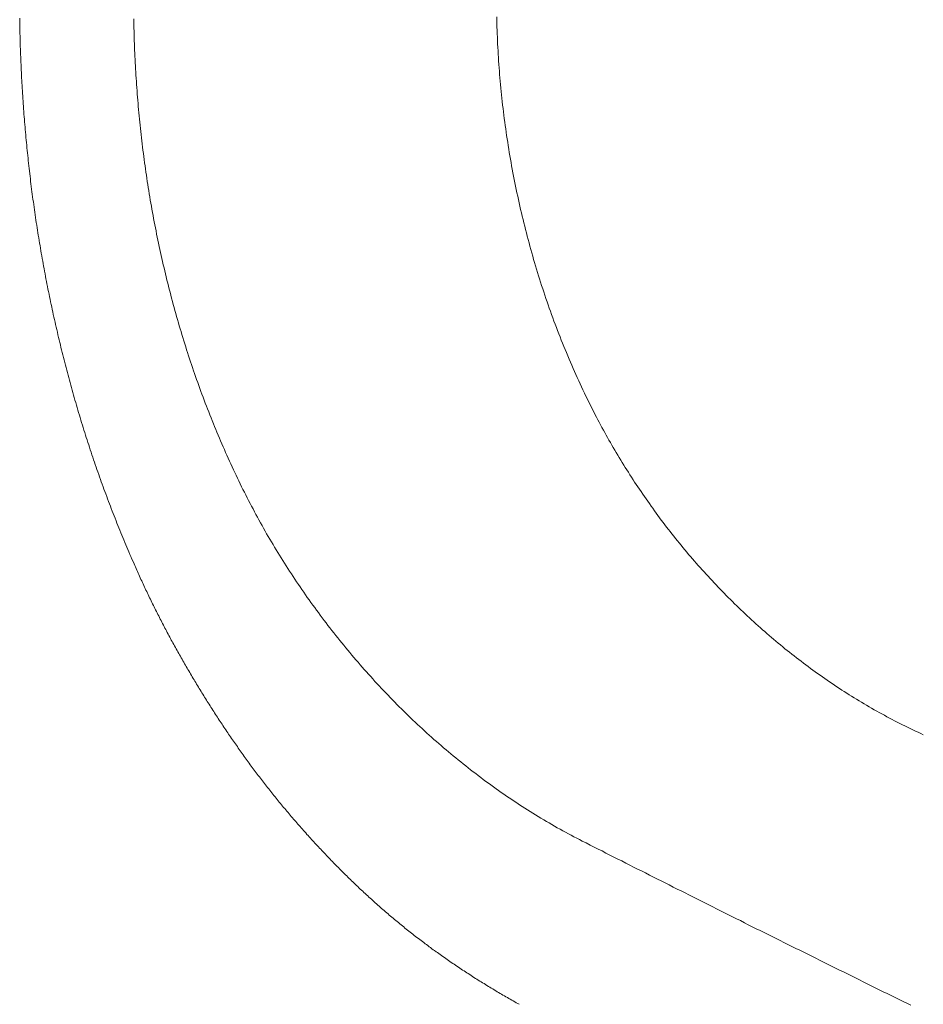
# Model space of a CAD drawing. Header units: millimetres. Extents: x -2274 to 12297, y -16157 to 26321.
# Tile 120 of 256: x -71.99 to -66.03, y -3944.63 to -3938.13. Entities that reach past the tile are written whole.
import ezdxf

# ---------------------------------------------------------------- set-up
doc = ezdxf.new("R2010")
doc.units = ezdxf.units.MM

msp = doc.modelspace()

# ---------------------------------------------------------------- linework, layer by layer
at = {"color": 253, "lineweight": 13}
for points in [[(-68.8423, -3938.112, 0), (-68.8418, -3938.134, 0), (-68.8413, -3938.157, 0), (-68.8407, -3938.179, 0), (-68.84, -3938.202, 0), (-68.8392, -3938.224, 0), (-68.8383, -3938.246, 0), (-68.8373, -3938.269, 0), (-68.8363, -3938.291, 0), (-68.8352, -3938.314, 0), (-68.834, -3938.336, 0), (-68.8327, -3938.358, 0), (-68.8313, -3938.381, 0), (-68.8298, -3938.403, 0), (-68.8283, -3938.426, 0), (-68.8267, -3938.448, 0), (-68.825, -3938.471, 0), (-68.8232, -3938.493, 0), (-68.8213, -3938.515, 0), (-68.8194, -3938.538, 0), (-68.8173, -3938.56, 0), (-68.8152, -3938.583, 0), (-68.813, -3938.605, 0), (-68.8108, -3938.628, 0), (-68.8084, -3938.65, 0), (-68.8059, -3938.672, 0), (-68.8034, -3938.695, 0), (-68.8008, -3938.717, 0), (-68.7981, -3938.74, 0), (-68.7953, -3938.762, 0), (-68.7925, -3938.784, 0), (-68.7895, -3938.807, 0), (-68.7865, -3938.829, 0), (-68.7834, -3938.852, 0), (-68.7802, -3938.874, 0), (-68.777, -3938.896, 0), (-68.7736, -3938.919, 0), (-68.7702, -3938.941, 0), (-68.7667, -3938.963, 0), (-68.7631, -3938.986, 0), (-68.7594, -3939.008, 0), (-68.7557, -3939.03, 0), (-68.7518, -3939.053, 0), (-68.7479, -3939.075, 0), (-68.7439, -3939.097, 0), (-68.7398, -3939.119, 0), (-68.7356, -3939.142, 0), (-68.7314, -3939.164, 0), (-68.7271, -3939.186, 0), (-68.7227, -3939.208, 0), (-68.7182, -3939.23, 0), (-68.7136, -3939.253, 0), (-68.7089, -3939.275, 0), (-68.7042, -3939.297, 0), (-68.6994, -3939.319, 0), (-68.6945, -3939.341, 0), (-68.6895, -3939.363, 0), (-68.6845, -3939.385, 0), (-68.6793, -3939.407, 0), (-68.6741, -3939.429, 0), (-68.6688, -3939.451, 0), (-68.6634, -3939.473, 0), (-68.6579, -3939.495, 0), (-68.6524, -3939.517, 0), (-68.6468, -3939.539, 0), (-68.6411, -3939.561, 0), (-68.6353, -3939.583, 0), (-68.6294, -3939.605, 0), (-68.6235, -3939.627, 0), (-68.6174, -3939.648, 0), (-68.6113, -3939.67, 0), (-68.6051, -3939.692, 0), (-68.5989, -3939.714, 0), (-68.5925, -3939.735, 0), (-68.5861, -3939.757, 0), (-68.5796, -3939.779, 0), (-68.573, -3939.8, 0), (-68.5663, -3939.822, 0), (-68.5596, -3939.843, 0), (-68.5527, -3939.865, 0), (-68.5458, -3939.887, 0), (-68.5388, -3939.908, 0), (-68.5318, -3939.929, 0), (-68.5246, -3939.951, 0), (-68.5174, -3939.972, 0), (-68.5101, -3939.994, 0), (-68.5027, -3940.015, 0), (-68.4952, -3940.036, 0), (-68.4876, -3940.057, 0), (-68.48, -3940.079, 0), (-68.4723, -3940.1, 0), (-68.4645, -3940.121, 0), (-68.4566, -3940.142, 0), (-68.4487, -3940.163, 0), (-68.4407, -3940.184, 0), (-68.4325, -3940.205, 0), (-68.4244, -3940.226, 0), (-68.4161, -3940.247, 0), (-68.4077, -3940.268, 0), (-68.3993, -3940.289, 0), (-68.3908, -3940.31, 0), (-68.3822, -3940.33, 0), (-68.3736, -3940.351, 0), (-68.3648, -3940.372, 0), (-68.356, -3940.393, 0), (-68.3471, -3940.413, 0), (-68.3381, -3940.434, 0), (-68.329, -3940.454, 0), (-68.3199, -3940.475, 0), (-68.3107, -3940.495, 0), (-68.3014, -3940.516, 0), (-68.292, -3940.536, 0), (-68.2826, -3940.556, 0), (-68.273, -3940.576, 0), (-68.2634, -3940.597, 0), (-68.2537, -3940.617, 0), (-68.2439, -3940.637, 0), (-68.2341, -3940.657, 0), (-68.2242, -3940.677, 0), (-68.2142, -3940.697, 0), (-68.2041, -3940.717, 0), (-68.1939, -3940.737, 0), (-68.1837, -3940.757, 0)], [(-71.2365, -3941.725, 0), (-71.2434, -3941.709, 0), (-71.2503, -3941.693, 0), (-71.2571, -3941.677, 0), (-71.2639, -3941.662, 0), (-71.2707, -3941.646, 0), (-71.2774, -3941.63, 0), (-71.2842, -3941.614, 0), (-71.2908, -3941.599, 0), (-71.2975, -3941.583, 0), (-71.3041, -3941.567, 0), (-71.3107, -3941.551, 0), (-71.3172, -3941.535, 0), (-71.3237, -3941.519, 0), (-71.3302, -3941.503, 0), (-71.3366, -3941.487, 0), (-71.3431, -3941.472, 0), (-71.3494, -3941.456, 0), (-71.3558, -3941.44, 0), (-71.3621, -3941.424, 0), (-71.3684, -3941.408, 0), (-71.3746, -3941.392, 0), (-71.3808, -3941.376, 0), (-71.387, -3941.36, 0), (-71.3932, -3941.344, 0), (-71.3993, -3941.328, 0), (-71.4053, -3941.312, 0), (-71.4114, -3941.296, 0), (-71.4174, -3941.279, 0), (-71.4234, -3941.263, 0), (-71.4293, -3941.247, 0), (-71.4353, -3941.231, 0), (-71.4411, -3941.215, 0), (-71.447, -3941.199, 0), (-71.4528, -3941.183, 0), (-71.4586, -3941.167, 0), (-71.4644, -3941.15, 0), (-71.4701, -3941.134, 0), (-71.4758, -3941.118, 0), (-71.4814, -3941.102, 0), (-71.487, -3941.086, 0), (-71.4926, -3941.069, 0), (-71.4982, -3941.053, 0), (-71.5037, -3941.037, 0), (-71.5092, -3941.021, 0), (-71.5147, -3941.004, 0), (-71.5201, -3940.988, 0), (-71.5255, -3940.972, 0), (-71.5309, -3940.955, 0), (-71.5362, -3940.939, 0), (-71.5415, -3940.923, 0), (-71.5468, -3940.906, 0), (-71.552, -3940.89, 0), (-71.5572, -3940.874, 0), (-71.5624, -3940.857, 0), (-71.5675, -3940.841, 0), (-71.5726, -3940.824, 0), (-71.5777, -3940.808, 0), (-71.5827, -3940.792, 0), (-71.5877, -3940.775, 0), (-71.5927, -3940.759, 0), (-71.5977, -3940.742, 0), (-71.6026, -3940.726, 0), (-71.6075, -3940.709, 0), (-71.6123, -3940.693, 0), (-71.6171, -3940.676, 0), (-71.6219, -3940.66, 0), (-71.6267, -3940.644, 0), (-71.6314, -3940.627, 0), (-71.6361, -3940.611, 0), (-71.6408, -3940.594, 0), (-71.6454, -3940.577, 0), (-71.65, -3940.561, 0), (-71.6545, -3940.544, 0), (-71.6591, -3940.528, 0), (-71.6636, -3940.511, 0), (-71.6681, -3940.495, 0), (-71.6725, -3940.478, 0), (-71.6769, -3940.462, 0), (-71.6813, -3940.445, 0), (-71.6856, -3940.428, 0), (-71.6899, -3940.412, 0), (-71.6942, -3940.395, 0), (-71.6985, -3940.378, 0), (-71.7027, -3940.362, 0), (-71.7069, -3940.345, 0), (-71.711, -3940.329, 0), (-71.7151, -3940.312, 0), (-71.7192, -3940.295, 0), (-71.7233, -3940.279, 0), (-71.7273, -3940.262, 0), (-71.7313, -3940.245, 0), (-71.7353, -3940.229, 0), (-71.7392, -3940.212, 0), (-71.7431, -3940.195, 0), (-71.747, -3940.178, 0), (-71.7508, -3940.162, 0), (-71.7547, -3940.145, 0), (-71.7584, -3940.128, 0), (-71.7622, -3940.112, 0), (-71.7659, -3940.095, 0), (-71.7696, -3940.078, 0), (-71.7733, -3940.061, 0), (-71.7769, -3940.044, 0), (-71.7805, -3940.028, 0), (-71.784, -3940.011, 0), (-71.7876, -3939.994, 0), (-71.7911, -3939.977, 0), (-71.7945, -3939.961, 0), (-71.798, -3939.944, 0), (-71.8014, -3939.927, 0), (-71.8048, -3939.91, 0), (-71.8081, -3939.893, 0), (-71.8114, -3939.876, 0), (-71.8147, -3939.86, 0), (-71.818, -3939.843, 0), (-71.8212, -3939.826, 0), (-71.8244, -3939.809, 0), (-71.8276, -3939.792, 0), (-71.8307, -3939.775, 0), (-71.8338, -3939.758, 0), (-71.8369, -3939.742, 0), (-71.8399, -3939.725, 0), (-71.8429, -3939.708, 0), (-71.8459, -3939.691, 0), (-71.8489, -3939.674, 0), (-71.8518, -3939.657, 0), (-71.8547, -3939.64, 0), (-71.8575, -3939.623, 0), (-71.8604, -3939.606, 0), (-71.8632, -3939.589, 0), (-71.8659, -3939.572, 0), (-71.8687, -3939.555, 0), (-71.8714, -3939.539, 0), (-71.8741, -3939.522, 0), (-71.8767, -3939.505, 0), (-71.8793, -3939.488, 0), (-71.8819, -3939.471, 0), (-71.8845, -3939.454, 0), (-71.887, -3939.437, 0), (-71.8895, -3939.42, 0), (-71.8919, -3939.403, 0), (-71.8944, -3939.386, 0), (-71.8968, -3939.369, 0), (-71.8992, -3939.352, 0), (-71.9015, -3939.335, 0), (-71.9038, -3939.318, 0), (-71.9061, -3939.301, 0), (-71.9083, -3939.284, 0), (-71.9106, -3939.267, 0), (-71.9128, -3939.25, 0), (-71.9149, -3939.233, 0), (-71.9171, -3939.216, 0), (-71.9192, -3939.199, 0), (-71.9212, -3939.182, 0), (-71.9233, -3939.165, 0), (-71.9253, -3939.148, 0), (-71.9273, -3939.13, 0), (-71.9292, -3939.113, 0), (-71.9312, -3939.096, 0), (-71.933, -3939.079, 0), (-71.9349, -3939.062, 0), (-71.9367, -3939.045, 0), (-71.9385, -3939.028, 0), (-71.9403, -3939.011, 0), (-71.9421, -3938.994, 0), (-71.9438, -3938.977, 0), (-71.9455, -3938.96, 0), (-71.9471, -3938.943, 0), (-71.9487, -3938.926, 0), (-71.9503, -3938.909, 0), (-71.9519, -3938.891, 0), (-71.9534, -3938.874, 0), (-71.9549, -3938.857, 0), (-71.9564, -3938.84, 0), (-71.9579, -3938.823, 0), (-71.9593, -3938.806, 0), (-71.9607, -3938.789, 0), (-71.962, -3938.772, 0), (-71.9633, -3938.755, 0), (-71.9646, -3938.738, 0), (-71.9659, -3938.72, 0), (-71.9671, -3938.703, 0), (-71.9684, -3938.686, 0), (-71.9695, -3938.669, 0), (-71.9707, -3938.652, 0), (-71.9718, -3938.635, 0), (-71.9729, -3938.618, 0), (-71.9739, -3938.601, 0), (-71.975, -3938.583, 0), (-71.976, -3938.566, 0), (-71.9769, -3938.549, 0), (-71.9779, -3938.532, 0), (-71.9788, -3938.515, 0), (-71.9797, -3938.498, 0), (-71.9805, -3938.481, 0), (-71.9813, -3938.463, 0), (-71.9821, -3938.446, 0), (-71.9829, -3938.429, 0), (-71.9836, -3938.412, 0), (-71.9843, -3938.395, 0), (-71.985, -3938.378, 0), (-71.9856, -3938.361, 0), (-71.9862, -3938.343, 0), (-71.9868, -3938.326, 0), (-71.9874, -3938.309, 0), (-71.9879, -3938.292, 0), (-71.9884, -3938.275, 0), (-71.9888, -3938.258, 0), (-71.9893, -3938.241, 0), (-71.9897, -3938.223, 0), (-71.9901, -3938.206, 0), (-71.9904, -3938.189, 0), (-71.9907, -3938.172, 0), (-71.991, -3938.155, 0), (-71.9912, -3938.138, 0), (-71.9915, -3938.12, 0)], [(-70.536, -3941.196, 0), (-70.5451, -3941.177, 0), (-70.554, -3941.159, 0), (-70.5629, -3941.14, 0), (-70.5718, -3941.121, 0), (-70.5806, -3941.103, 0), (-70.5893, -3941.084, 0), (-70.598, -3941.065, 0), (-70.6066, -3941.046, 0), (-70.6152, -3941.027, 0), (-70.6237, -3941.008, 0), (-70.6321, -3940.989, 0), (-70.6405, -3940.97, 0), (-70.6488, -3940.951, 0), (-70.657, -3940.932, 0), (-70.6652, -3940.913, 0), (-70.6734, -3940.894, 0), (-70.6814, -3940.875, 0), (-70.6894, -3940.856, 0), (-70.6974, -3940.837, 0), (-70.7053, -3940.818, 0), (-70.7131, -3940.799, 0), (-70.7209, -3940.779, 0), (-70.7286, -3940.76, 0), (-70.7362, -3940.741, 0), (-70.7438, -3940.721, 0), (-70.7514, -3940.702, 0), (-70.7588, -3940.683, 0), (-70.7663, -3940.663, 0), (-70.7736, -3940.644, 0), (-70.7809, -3940.625, 0), (-70.7881, -3940.605, 0), (-70.7953, -3940.586, 0), (-70.8024, -3940.566, 0), (-70.8095, -3940.547, 0), (-70.8165, -3940.527, 0), (-70.8234, -3940.507, 0), (-70.8303, -3940.488, 0), (-70.8371, -3940.468, 0), (-70.8438, -3940.449, 0), (-70.8505, -3940.429, 0), (-70.8572, -3940.409, 0), (-70.8638, -3940.39, 0), (-70.8703, -3940.37, 0), (-70.8767, -3940.35, 0), (-70.8831, -3940.33, 0), (-70.8895, -3940.311, 0), (-70.8958, -3940.291, 0), (-70.902, -3940.271, 0), (-70.9082, -3940.251, 0), (-70.9143, -3940.231, 0), (-70.9203, -3940.211, 0), (-70.9263, -3940.191, 0), (-70.9323, -3940.172, 0), (-70.9381, -3940.152, 0), (-70.9439, -3940.132, 0), (-70.9497, -3940.112, 0), (-70.9554, -3940.092, 0), (-70.961, -3940.072, 0), (-70.9666, -3940.052, 0), (-70.9722, -3940.032, 0), (-70.9776, -3940.012, 0), (-70.983, -3939.992, 0), (-70.9884, -3939.971, 0), (-70.9937, -3939.951, 0), (-70.9989, -3939.931, 0), (-71.0041, -3939.911, 0), (-71.0092, -3939.891, 0), (-71.0143, -3939.871, 0), (-71.0193, -3939.851, 0), (-71.0242, -3939.83, 0), (-71.0291, -3939.81, 0), (-71.0339, -3939.79, 0), (-71.0387, -3939.77, 0), (-71.0434, -3939.75, 0), (-71.0481, -3939.729, 0), (-71.0527, -3939.709, 0), (-71.0572, -3939.689, 0), (-71.0617, -3939.668, 0), (-71.0661, -3939.648, 0), (-71.0705, -3939.628, 0), (-71.0748, -3939.608, 0), (-71.079, -3939.587, 0), (-71.0832, -3939.567, 0), (-71.0874, -3939.547, 0), (-71.0915, -3939.526, 0), (-71.0955, -3939.506, 0), (-71.0995, -3939.485, 0), (-71.1034, -3939.465, 0), (-71.1072, -3939.445, 0), (-71.111, -3939.424, 0), (-71.1148, -3939.404, 0), (-71.1184, -3939.383, 0), (-71.1221, -3939.363, 0), (-71.1256, -3939.342, 0), (-71.1292, -3939.322, 0), (-71.1326, -3939.301, 0), (-71.136, -3939.281, 0), (-71.1394, -3939.26, 0), (-71.1427, -3939.24, 0), (-71.1459, -3939.219, 0), (-71.1491, -3939.199, 0), (-71.1522, -3939.178, 0), (-71.1553, -3939.158, 0), (-71.1583, -3939.137, 0), (-71.1612, -3939.117, 0), (-71.1641, -3939.096, 0), (-71.167, -3939.076, 0), (-71.1698, -3939.055, 0), (-71.1725, -3939.034, 0), (-71.1752, -3939.014, 0), (-71.1778, -3938.993, 0), (-71.1804, -3938.973, 0), (-71.1829, -3938.952, 0), (-71.1853, -3938.931, 0), (-71.1877, -3938.911, 0), (-71.1901, -3938.89, 0), (-71.1923, -3938.87, 0), (-71.1946, -3938.849, 0), (-71.1968, -3938.828, 0), (-71.1989, -3938.808, 0), (-71.201, -3938.787, 0), (-71.203, -3938.766, 0), (-71.2049, -3938.746, 0), (-71.2068, -3938.725, 0), (-71.2087, -3938.704, 0), (-71.2105, -3938.684, 0), (-71.2122, -3938.663, 0), (-71.2139, -3938.642, 0), (-71.2155, -3938.622, 0), (-71.2171, -3938.601, 0), (-71.2186, -3938.58, 0), (-71.2201, -3938.56, 0), (-71.2215, -3938.539, 0), (-71.2229, -3938.518, 0), (-71.2242, -3938.497, 0), (-71.2254, -3938.477, 0), (-71.2266, -3938.456, 0), (-71.2278, -3938.435, 0), (-71.2289, -3938.415, 0), (-71.2299, -3938.394, 0), (-71.2309, -3938.373, 0), (-71.2318, -3938.353, 0), (-71.2327, -3938.332, 0), (-71.2335, -3938.311, 0), (-71.2343, -3938.29, 0), (-71.235, -3938.27, 0), (-71.2357, -3938.249, 0), (-71.2363, -3938.228, 0), (-71.2368, -3938.208, 0), (-71.2373, -3938.187, 0), (-71.2378, -3938.166, 0), (-71.2382, -3938.145, 0), (-71.2385, -3938.125, 0)], [(-68.1837, -3940.757, 0), (-68.1748, -3940.774, 0), (-68.1658, -3940.79, 0), (-68.1568, -3940.807, 0), (-68.1477, -3940.824, 0), (-68.1385, -3940.841, 0), (-68.1293, -3940.858, 0), (-68.1201, -3940.874, 0), (-68.1107, -3940.891, 0), (-68.1013, -3940.908, 0), (-68.0919, -3940.924, 0), (-68.0823, -3940.941, 0), (-68.0728, -3940.957, 0), (-68.0631, -3940.974, 0), (-68.0534, -3940.99, 0), (-68.0437, -3941.007, 0), (-68.0338, -3941.023, 0), (-68.0239, -3941.039, 0), (-68.014, -3941.056, 0), (-68.004, -3941.072, 0), (-67.9939, -3941.088, 0), (-67.9837, -3941.104, 0), (-67.9735, -3941.12, 0), (-67.9632, -3941.137, 0), (-67.9529, -3941.153, 0), (-67.9425, -3941.169, 0), (-67.9321, -3941.185, 0), (-67.9215, -3941.201, 0), (-67.9109, -3941.217, 0), (-67.9003, -3941.232, 0), (-67.8896, -3941.248, 0), (-67.8788, -3941.264, 0), (-67.8679, -3941.28, 0), (-67.857, -3941.296, 0), (-67.846, -3941.311, 0), (-67.835, -3941.327, 0), (-67.8239, -3941.343, 0), (-67.8127, -3941.358, 0), (-67.8015, -3941.374, 0), (-67.7902, -3941.389, 0), (-67.7788, -3941.405, 0), (-67.7674, -3941.42, 0), (-67.7559, -3941.436, 0), (-67.7443, -3941.451, 0), (-67.7327, -3941.466, 0), (-67.721, -3941.482, 0), (-67.7092, -3941.497, 0), (-67.6974, -3941.512, 0), (-67.6855, -3941.527, 0), (-67.6735, -3941.542, 0), (-67.6615, -3941.557, 0), (-67.6494, -3941.572, 0), (-67.6372, -3941.587, 0), (-67.625, -3941.602, 0), (-67.6128, -3941.617, 0), (-67.6004, -3941.632, 0), (-67.588, -3941.647, 0), (-67.5756, -3941.662, 0), (-67.563, -3941.676, 0), (-67.5504, -3941.691, 0), (-67.5378, -3941.706, 0), (-67.5251, -3941.72, 0), (-67.5123, -3941.735, 0), (-67.4995, -3941.749, 0), (-67.4866, -3941.764, 0), (-67.4736, -3941.778, 0), (-67.4606, -3941.793, 0), (-67.4476, -3941.807, 0), (-67.4344, -3941.821, 0), (-67.4212, -3941.835, 0), (-67.408, -3941.849, 0), (-67.3947, -3941.863, 0), (-67.3813, -3941.878, 0), (-67.3679, -3941.892, 0), (-67.3544, -3941.905, 0), (-67.3409, -3941.919, 0), (-67.3273, -3941.933, 0), (-67.3136, -3941.947, 0), (-67.2999, -3941.961, 0), (-67.2862, -3941.974, 0), (-67.2723, -3941.988, 0), (-67.2585, -3942.001, 0), (-67.2445, -3942.015, 0), (-67.2305, -3942.028, 0), (-67.2165, -3942.042, 0), (-67.2024, -3942.055, 0), (-67.1883, -3942.068, 0), (-67.174, -3942.082, 0), (-67.1598, -3942.095, 0), (-67.1455, -3942.108, 0), (-67.1311, -3942.121, 0), (-67.1167, -3942.134, 0), (-67.1022, -3942.147, 0), (-67.0877, -3942.16, 0), (-67.0731, -3942.172, 0), (-67.0585, -3942.185, 0), (-67.0438, -3942.198, 0), (-67.0291, -3942.21, 0), (-67.0143, -3942.223, 0), (-66.9995, -3942.235, 0), (-66.9846, -3942.248, 0), (-66.9696, -3942.26, 0), (-66.9547, -3942.273, 0), (-66.9396, -3942.285, 0), (-66.9245, -3942.297, 0), (-66.9094, -3942.309, 0), (-66.8942, -3942.321, 0), (-66.879, -3942.333, 0), (-66.8637, -3942.345, 0), (-66.8484, -3942.357, 0), (-66.833, -3942.368, 0), (-66.8176, -3942.38, 0), (-66.8021, -3942.392, 0), (-66.7866, -3942.403, 0), (-66.771, -3942.415, 0), (-66.7554, -3942.426, 0), (-66.7397, -3942.438, 0), (-66.724, -3942.449, 0), (-66.7083, -3942.46, 0), (-66.6925, -3942.471, 0), (-66.6767, -3942.482, 0), (-66.6608, -3942.493, 0), (-66.6448, -3942.504, 0), (-66.6289, -3942.515, 0), (-66.6128, -3942.526, 0), (-66.5968, -3942.536, 0), (-66.5807, -3942.547, 0), (-66.5645, -3942.558, 0), (-66.5483, -3942.568, 0), (-66.5321, -3942.578, 0), (-66.5158, -3942.589, 0), (-66.4995, -3942.599, 0), (-66.4831, -3942.609, 0), (-66.4667, -3942.619, 0), (-66.4503, -3942.629, 0), (-66.4338, -3942.639, 0), (-66.4172, -3942.649, 0), (-66.4007, -3942.659, 0), (-66.3841, -3942.668, 0), (-66.3674, -3942.678, 0), (-66.3507, -3942.688, 0), (-66.334, -3942.697, 0), (-66.3172, -3942.706, 0), (-66.3004, -3942.716, 0), (-66.2836, -3942.725, 0), (-66.2667, -3942.734, 0), (-66.2498, -3942.743, 0), (-66.2328, -3942.752, 0), (-66.2158, -3942.761, 0), (-66.1988, -3942.77, 0), (-66.1817, -3942.778, 0), (-66.1646, -3942.787, 0), (-66.1474, -3942.795, 0), (-66.1302, -3942.804, 0), (-66.113, -3942.812, 0), (-66.0958, -3942.82, 0), (-66.0785, -3942.829, 0), (-66.0611, -3942.837, 0), (-66.0438, -3942.845, 0), (-66.0264, -3942.853, 0)], [(-70.536, -3941.196, 0), (-70.5269, -3941.215, 0), (-70.5177, -3941.233, 0), (-70.5084, -3941.252, 0), (-70.4991, -3941.27, 0), (-70.4897, -3941.289, 0), (-70.4803, -3941.307, 0), (-70.4707, -3941.326, 0), (-70.4611, -3941.344, 0), (-70.4514, -3941.362, 0), (-70.4417, -3941.381, 0), (-70.4319, -3941.399, 0), (-70.422, -3941.417, 0), (-70.412, -3941.435, 0), (-70.402, -3941.453, 0), (-70.3919, -3941.471, 0), (-70.3817, -3941.49, 0), (-70.3715, -3941.508, 0), (-70.3612, -3941.526, 0), (-70.3508, -3941.543, 0), (-70.3403, -3941.561, 0), (-70.3298, -3941.579, 0), (-70.3192, -3941.597, 0), (-70.3086, -3941.615, 0), (-70.2978, -3941.633, 0), (-70.287, -3941.65, 0), (-70.2762, -3941.668, 0), (-70.2652, -3941.686, 0), (-70.2542, -3941.703, 0), (-70.2432, -3941.721, 0), (-70.232, -3941.738, 0), (-70.2208, -3941.756, 0), (-70.2095, -3941.773, 0), (-70.1982, -3941.791, 0), (-70.1867, -3941.808, 0), (-70.1752, -3941.825, 0), (-70.1637, -3941.843, 0), (-70.1521, -3941.86, 0), (-70.1404, -3941.877, 0), (-70.1286, -3941.894, 0), (-70.1168, -3941.912, 0), (-70.1049, -3941.929, 0), (-70.0929, -3941.946, 0), (-70.0808, -3941.963, 0), (-70.0687, -3941.98, 0), (-70.0565, -3941.997, 0), (-70.0443, -3942.014, 0), (-70.032, -3942.031, 0), (-70.0196, -3942.047, 0), (-70.0071, -3942.064, 0), (-69.9946, -3942.081, 0), (-69.982, -3942.098, 0), (-69.9694, -3942.114, 0), (-69.9567, -3942.131, 0), (-69.9439, -3942.148, 0), (-69.931, -3942.164, 0), (-69.9181, -3942.181, 0), (-69.9051, -3942.197, 0), (-69.8921, -3942.213, 0), (-69.879, -3942.23, 0), (-69.8658, -3942.246, 0), (-69.8525, -3942.262, 0), (-69.8392, -3942.279, 0), (-69.8259, -3942.295, 0), (-69.8124, -3942.311, 0), (-69.7989, -3942.327, 0), (-69.7854, -3942.343, 0), (-69.7717, -3942.359, 0), (-69.758, -3942.375, 0), (-69.7443, -3942.391, 0), (-69.7305, -3942.407, 0), (-69.7166, -3942.422, 0), (-69.7026, -3942.438, 0), (-69.6886, -3942.454, 0), (-69.6746, -3942.469, 0), (-69.6604, -3942.485, 0), (-69.6463, -3942.501, 0), (-69.632, -3942.516, 0), (-69.6177, -3942.531, 0), (-69.6033, -3942.547, 0), (-69.5889, -3942.562, 0), (-69.5744, -3942.577, 0), (-69.5598, -3942.592, 0), (-69.5452, -3942.608, 0), (-69.5306, -3942.623, 0), (-69.5158, -3942.638, 0), (-69.501, -3942.653, 0), (-69.4862, -3942.668, 0), (-69.4713, -3942.682, 0), (-69.4563, -3942.697, 0), (-69.4413, -3942.712, 0), (-69.4262, -3942.727, 0), (-69.4111, -3942.741, 0), (-69.3959, -3942.756, 0), (-69.3806, -3942.77, 0), (-69.3653, -3942.785, 0), (-69.35, -3942.799, 0), (-69.3345, -3942.813, 0), (-69.3191, -3942.827, 0), (-69.3035, -3942.842, 0), (-69.2879, -3942.856, 0), (-69.2723, -3942.87, 0), (-69.2566, -3942.884, 0), (-69.2408, -3942.898, 0), (-69.225, -3942.911, 0), (-69.2091, -3942.925, 0), (-69.1932, -3942.939, 0), (-69.1772, -3942.952, 0), (-69.1612, -3942.966, 0), (-69.1451, -3942.979, 0), (-69.129, -3942.993, 0), (-69.1128, -3943.006, 0), (-69.0966, -3943.019, 0), (-69.0803, -3943.033, 0), (-69.0639, -3943.046, 0), (-69.0475, -3943.059, 0), (-69.0311, -3943.072, 0), (-69.0146, -3943.085, 0), (-68.998, -3943.098, 0), (-68.9814, -3943.11, 0), (-68.9648, -3943.123, 0), (-68.948, -3943.136, 0), (-68.9313, -3943.148, 0), (-68.9145, -3943.161, 0), (-68.8976, -3943.173, 0), (-68.8807, -3943.185, 0), (-68.8637, -3943.198, 0), (-68.8467, -3943.21, 0), (-68.8297, -3943.222, 0), (-68.8126, -3943.234, 0), (-68.7954, -3943.246, 0), (-68.7782, -3943.258, 0), (-68.761, -3943.269, 0), (-68.7437, -3943.281, 0), (-68.7263, -3943.293, 0), (-68.7089, -3943.304, 0), (-68.6915, -3943.316, 0), (-68.674, -3943.327, 0), (-68.6564, -3943.338, 0), (-68.6389, -3943.35, 0), (-68.6212, -3943.361, 0), (-68.6035, -3943.372, 0), (-68.5858, -3943.383, 0), (-68.5681, -3943.393, 0), (-68.5502, -3943.404, 0), (-68.5324, -3943.415, 0), (-68.5145, -3943.426, 0), (-68.4965, -3943.436, 0), (-68.4785, -3943.446, 0), (-68.4605, -3943.457, 0), (-68.4424, -3943.467, 0), (-68.4243, -3943.477, 0), (-68.4061, -3943.487, 0), (-68.3879, -3943.497, 0), (-68.3696, -3943.507, 0), (-68.3513, -3943.517, 0), (-68.333, -3943.527, 0), (-68.3146, -3943.536, 0), (-68.2962, -3943.546, 0), (-68.2777, -3943.555, 0)], [(-68.6941, -3944.633, 0), (-68.7039, -3944.628, 0), (-68.7137, -3944.623, 0), (-68.7234, -3944.617, 0), (-68.7332, -3944.611, 0), (-68.7429, -3944.606, 0), (-68.7527, -3944.6, 0), (-68.7624, -3944.595, 0), (-68.7721, -3944.589, 0), (-68.7818, -3944.584, 0), (-68.7915, -3944.578, 0), (-68.8012, -3944.572, 0), (-68.8108, -3944.567, 0), (-68.8205, -3944.561, 0), (-68.8302, -3944.555, 0), (-68.8398, -3944.55, 0), (-68.8494, -3944.544, 0), (-68.8591, -3944.538, 0), (-68.8687, -3944.532, 0), (-68.8783, -3944.527, 0), (-68.8878, -3944.521, 0), (-68.8974, -3944.515, 0), (-68.907, -3944.509, 0), (-68.9165, -3944.503, 0), (-68.9261, -3944.497, 0), (-68.9356, -3944.491, 0), (-68.9451, -3944.486, 0), (-68.9546, -3944.48, 0), (-68.9641, -3944.474, 0), (-68.9736, -3944.468, 0), (-68.9831, -3944.462, 0), (-68.9926, -3944.456, 0), (-69.002, -3944.45, 0), (-69.0114, -3944.444, 0), (-69.0209, -3944.437, 0), (-69.0303, -3944.431, 0), (-69.0397, -3944.425, 0), (-69.0491, -3944.419, 0), (-69.0584, -3944.413, 0), (-69.0678, -3944.407, 0), (-69.0771, -3944.401, 0), (-69.0865, -3944.394, 0), (-69.0958, -3944.388, 0), (-69.1051, -3944.382, 0), (-69.1144, -3944.376, 0), (-69.1237, -3944.369, 0), (-69.133, -3944.363, 0), (-69.1422, -3944.357, 0), (-69.1514, -3944.35, 0), (-69.1607, -3944.344, 0), (-69.1699, -3944.338, 0), (-69.1791, -3944.331, 0), (-69.1883, -3944.325, 0), (-69.1974, -3944.318, 0), (-69.2066, -3944.312, 0), (-69.2157, -3944.305, 0), (-69.2249, -3944.299, 0), (-69.234, -3944.292, 0), (-69.2431, -3944.286, 0), (-69.2522, -3944.279, 0), (-69.2612, -3944.273, 0), (-69.2703, -3944.266, 0), (-69.2793, -3944.259, 0), (-69.2883, -3944.253, 0), (-69.2973, -3944.246, 0), (-69.3063, -3944.239, 0), (-69.3153, -3944.233, 0), (-69.3243, -3944.226, 0), (-69.3332, -3944.219, 0), (-69.3421, -3944.212, 0), (-69.351, -3944.206, 0), (-69.3599, -3944.199, 0), (-69.3688, -3944.192, 0), (-69.3777, -3944.185, 0), (-69.3865, -3944.178, 0), (-69.3954, -3944.171, 0), (-69.4042, -3944.164, 0), (-69.413, -3944.157, 0), (-69.4218, -3944.151, 0), (-69.4305, -3944.144, 0), (-69.4393, -3944.137, 0), (-69.448, -3944.13, 0), (-69.4567, -3944.122, 0), (-69.4654, -3944.115, 0), (-69.4741, -3944.108, 0), (-69.4828, -3944.101, 0), (-69.4914, -3944.094, 0), (-69.5001, -3944.087, 0), (-69.5087, -3944.08, 0), (-69.5173, -3944.073, 0), (-69.5259, -3944.065, 0), (-69.5345, -3944.058, 0), (-69.543, -3944.051, 0), (-69.5516, -3944.044, 0), (-69.5601, -3944.036, 0), (-69.5686, -3944.029, 0), (-69.5771, -3944.022, 0), (-69.5856, -3944.014, 0), (-69.5941, -3944.007, 0), (-69.6025, -3944, 0), (-69.6109, -3943.992, 0), (-69.6193, -3943.985, 0), (-69.6277, -3943.978, 0), (-69.6361, -3943.97, 0), (-69.6445, -3943.963, 0), (-69.6528, -3943.955, 0), (-69.6612, -3943.948, 0), (-69.6695, -3943.94, 0), (-69.6778, -3943.933, 0), (-69.6861, -3943.925, 0), (-69.6944, -3943.918, 0), (-69.7026, -3943.91, 0), (-69.7108, -3943.902, 0), (-69.7191, -3943.895, 0), (-69.7273, -3943.887, 0), (-69.7355, -3943.879, 0), (-69.7436, -3943.872, 0), (-69.7518, -3943.864, 0), (-69.7599, -3943.856, 0), (-69.7681, -3943.849, 0), (-69.7762, -3943.841, 0), (-69.7843, -3943.833, 0), (-69.7923, -3943.825, 0), (-69.8004, -3943.818, 0), (-69.8084, -3943.81, 0), (-69.8165, -3943.802, 0), (-69.8245, -3943.794, 0), (-69.8325, -3943.786, 0), (-69.8404, -3943.778, 0), (-69.8484, -3943.771, 0), (-69.8564, -3943.763, 0), (-69.8643, -3943.755, 0), (-69.8722, -3943.747, 0), (-69.8801, -3943.739, 0), (-69.888, -3943.731, 0), (-69.8959, -3943.723, 0), (-69.9037, -3943.715, 0), (-69.9115, -3943.707, 0), (-69.9194, -3943.699, 0), (-69.9272, -3943.691, 0), (-69.935, -3943.683, 0), (-69.9427, -3943.675, 0), (-69.9505, -3943.667, 0), (-69.9582, -3943.659, 0), (-69.966, -3943.651, 0), (-69.9737, -3943.642, 0), (-69.9814, -3943.634, 0), (-69.9891, -3943.626, 0), (-69.9967, -3943.618, 0), (-70.0044, -3943.61, 0), (-70.012, -3943.602, 0), (-70.0196, -3943.593, 0), (-70.0273, -3943.585, 0), (-70.0349, -3943.577, 0), (-70.0424, -3943.569, 0), (-70.05, -3943.56, 0), (-70.0576, -3943.552, 0), (-70.0651, -3943.544, 0), (-70.0726, -3943.536, 0), (-70.0801, -3943.527, 0), (-70.0876, -3943.519, 0), (-70.0951, -3943.511, 0), (-70.1026, -3943.502, 0), (-70.1101, -3943.494, 0), (-70.1175, -3943.486, 0), (-70.1249, -3943.477, 0), (-70.1324, -3943.469, 0), (-70.1398, -3943.46, 0), (-70.1472, -3943.452, 0), (-70.1545, -3943.444, 0), (-70.1619, -3943.435, 0), (-70.1692, -3943.427, 0), (-70.1766, -3943.418, 0), (-70.1839, -3943.41, 0), (-70.1912, -3943.401, 0), (-70.1985, -3943.393, 0), (-70.2057, -3943.384, 0), (-70.213, -3943.376, 0), (-70.2202, -3943.367, 0), (-70.2275, -3943.359, 0), (-70.2347, -3943.35, 0), (-70.2419, -3943.341, 0), (-70.249, -3943.333, 0), (-70.2562, -3943.324, 0), (-70.2633, -3943.316, 0), (-70.2705, -3943.307, 0), (-70.2776, -3943.298, 0), (-70.2847, -3943.29, 0), (-70.2918, -3943.281, 0), (-70.2988, -3943.272, 0), (-70.3059, -3943.263, 0), (-70.3129, -3943.255, 0), (-70.3199, -3943.246, 0), (-70.3269, -3943.237, 0), (-70.3339, -3943.229, 0), (-70.3408, -3943.22, 0), (-70.3478, -3943.211, 0), (-70.3547, -3943.202, 0), (-70.3616, -3943.193, 0), (-70.3685, -3943.185, 0), (-70.3754, -3943.176, 0), (-70.3822, -3943.167, 0), (-70.3891, -3943.158, 0), (-70.3959, -3943.149, 0), (-70.4027, -3943.14, 0), (-70.4095, -3943.131, 0), (-70.4163, -3943.122, 0), (-70.423, -3943.113, 0), (-70.4298, -3943.104, 0), (-70.4365, -3943.095, 0), (-70.4432, -3943.087, 0), (-70.4499, -3943.078, 0), (-70.4566, -3943.069, 0), (-70.4632, -3943.06, 0), (-70.4699, -3943.051, 0), (-70.4765, -3943.041, 0), (-70.4831, -3943.032, 0), (-70.4897, -3943.023, 0), (-70.4963, -3943.014, 0), (-70.5029, -3943.005, 0), (-70.5094, -3942.996, 0), (-70.5159, -3942.987, 0), (-70.5224, -3942.978, 0), (-70.5289, -3942.969, 0), (-70.5354, -3942.96, 0), (-70.5419, -3942.951, 0), (-70.5484, -3942.941, 0), (-70.5548, -3942.932, 0), (-70.5612, -3942.923, 0), (-70.5676, -3942.914, 0), (-70.574, -3942.905, 0), (-70.5804, -3942.895, 0), (-70.5868, -3942.886, 0), (-70.5931, -3942.877, 0), (-70.5994, -3942.868, 0), (-70.6058, -3942.858, 0), (-70.6121, -3942.849, 0), (-70.6183, -3942.84, 0), (-70.6246, -3942.831, 0), (-70.6309, -3942.821, 0), (-70.6371, -3942.812, 0), (-70.6433, -3942.803, 0), (-70.6496, -3942.793, 0), (-70.6558, -3942.784, 0), (-70.6619, -3942.775, 0), (-70.6681, -3942.765, 0), (-70.6743, -3942.756, 0), (-70.6804, -3942.747, 0), (-70.6865, -3942.737, 0), (-70.6927, -3942.728, 0), (-70.6988, -3942.719, 0), (-70.7048, -3942.709, 0), (-70.7109, -3942.7, 0), (-70.717, -3942.69, 0), (-70.723, -3942.681, 0), (-70.729, -3942.671, 0), (-70.735, -3942.662, 0), (-70.741, -3942.652, 0), (-70.747, -3942.643, 0), (-70.753, -3942.634, 0), (-70.7589, -3942.624, 0), (-70.7649, -3942.615, 0), (-70.7708, -3942.605, 0), (-70.7767, -3942.596, 0), (-70.7826, -3942.586, 0), (-70.7885, -3942.576, 0), (-70.7943, -3942.567, 0), (-70.8002, -3942.557, 0), (-70.806, -3942.548, 0), (-70.8118, -3942.538, 0), (-70.8177, -3942.529, 0), (-70.8235, -3942.519, 0), (-70.8292, -3942.509, 0), (-70.835, -3942.5, 0), (-70.8407, -3942.49, 0), (-70.8465, -3942.481, 0), (-70.8522, -3942.471, 0), (-70.8579, -3942.461, 0), (-70.8636, -3942.452, 0), (-70.8693, -3942.442, 0), (-70.875, -3942.432, 0), (-70.8806, -3942.423, 0), (-70.8863, -3942.413, 0), (-70.8919, -3942.403, 0), (-70.8975, -3942.394, 0), (-70.9031, -3942.384, 0), (-70.9087, -3942.374, 0), (-70.9142, -3942.365, 0), (-70.9198, -3942.355, 0), (-70.9253, -3942.345, 0), (-70.9308, -3942.335, 0), (-70.9363, -3942.326, 0), (-70.9418, -3942.316, 0), (-70.9473, -3942.306, 0), (-70.9528, -3942.296, 0), (-70.9582, -3942.287, 0), (-70.9637, -3942.277, 0), (-70.9691, -3942.267, 0), (-70.9745, -3942.257, 0), (-70.9799, -3942.247, 0), (-70.9852, -3942.237, 0), (-70.9906, -3942.228, 0), (-70.9959, -3942.218, 0), (-71.0012, -3942.208, 0), (-71.0066, -3942.198, 0), (-71.0118, -3942.188, 0), (-71.0171, -3942.178, 0), (-71.0224, -3942.168, 0), (-71.0276, -3942.159, 0), (-71.0328, -3942.149, 0), (-71.038, -3942.139, 0), (-71.0432, -3942.129, 0), (-71.0484, -3942.119, 0), (-71.0536, -3942.109, 0), (-71.0587, -3942.099, 0), (-71.0638, -3942.089, 0), (-71.0689, -3942.079, 0), (-71.074, -3942.069, 0), (-71.0791, -3942.059, 0), (-71.0842, -3942.049, 0), (-71.0892, -3942.039, 0), (-71.0942, -3942.029, 0), (-71.0992, -3942.019, 0), (-71.1042, -3942.009, 0), (-71.1092, -3941.999, 0), (-71.1141, -3941.989, 0), (-71.1191, -3941.979, 0), (-71.124, -3941.969, 0), (-71.1289, -3941.959, 0), (-71.1338, -3941.949, 0), (-71.1386, -3941.938, 0), (-71.1435, -3941.928, 0), (-71.1483, -3941.918, 0), (-71.1531, -3941.908, 0), (-71.1579, -3941.898, 0), (-71.1627, -3941.888, 0), (-71.1674, -3941.878, 0), (-71.1722, -3941.868, 0), (-71.1769, -3941.857, 0), (-71.1816, -3941.847, 0), (-71.1863, -3941.837, 0), (-71.1909, -3941.827, 0), (-71.1956, -3941.817, 0), (-71.2002, -3941.806, 0), (-71.2048, -3941.796, 0), (-71.2094, -3941.786, 0), (-71.2139, -3941.776, 0), (-71.2185, -3941.766, 0), (-71.223, -3941.755, 0), (-71.2275, -3941.745, 0), (-71.232, -3941.735, 0), (-71.2365, -3941.725, 0)], [(-66.1079, -3944.64, 0), (-66.1342, -3944.627, 0), (-66.1604, -3944.614, 0), (-66.1866, -3944.601, 0), (-66.2128, -3944.588, 0), (-66.2391, -3944.575, 0), (-66.2653, -3944.562, 0), (-66.2915, -3944.55, 0), (-66.3177, -3944.537, 0), (-66.3439, -3944.524, 0), (-66.3701, -3944.511, 0), (-66.3963, -3944.498, 0), (-66.4225, -3944.485, 0), (-66.4487, -3944.472, 0), (-66.4749, -3944.459, 0), (-66.5011, -3944.446, 0), (-66.5273, -3944.433, 0), (-66.5535, -3944.42, 0), (-66.5797, -3944.407, 0), (-66.6059, -3944.394, 0), (-66.6321, -3944.381, 0), (-66.6583, -3944.368, 0), (-66.6844, -3944.355, 0), (-66.7106, -3944.342, 0), (-66.7368, -3944.329, 0), (-66.763, -3944.316, 0), (-66.7892, -3944.303, 0), (-66.8153, -3944.29, 0), (-66.8415, -3944.277, 0), (-66.8677, -3944.264, 0), (-66.8938, -3944.251, 0), (-66.92, -3944.238, 0), (-66.9461, -3944.225, 0), (-66.9723, -3944.212, 0), (-66.9985, -3944.199, 0), (-67.0246, -3944.186, 0), (-67.0508, -3944.173, 0), (-67.0769, -3944.16, 0), (-67.1031, -3944.147, 0), (-67.1292, -3944.134, 0), (-67.1554, -3944.121, 0), (-67.1815, -3944.108, 0), (-67.2076, -3944.095, 0), (-67.2338, -3944.081, 0), (-67.2599, -3944.068, 0), (-67.286, -3944.055, 0), (-67.3122, -3944.042, 0), (-67.3383, -3944.029, 0), (-67.3644, -3944.016, 0), (-67.3906, -3944.003, 0), (-67.4167, -3943.99, 0), (-67.4428, -3943.977, 0), (-67.4689, -3943.964, 0), (-67.495, -3943.95, 0), (-67.5212, -3943.937, 0), (-67.5473, -3943.924, 0), (-67.5734, -3943.911, 0), (-67.5995, -3943.898, 0), (-67.6256, -3943.885, 0), (-67.6517, -3943.872, 0), (-67.6778, -3943.859, 0), (-67.7039, -3943.845, 0), (-67.73, -3943.832, 0), (-67.7561, -3943.819, 0), (-67.7822, -3943.806, 0), (-67.8083, -3943.793, 0), (-67.8344, -3943.78, 0), (-67.8605, -3943.766, 0), (-67.8866, -3943.753, 0), (-67.9127, -3943.74, 0), (-67.9387, -3943.727, 0), (-67.9648, -3943.714, 0), (-67.9909, -3943.701, 0), (-68.017, -3943.687, 0), (-68.0431, -3943.674, 0), (-68.0691, -3943.661, 0), (-68.0952, -3943.648, 0), (-68.1213, -3943.635, 0), (-68.1474, -3943.621, 0), (-68.1734, -3943.608, 0), (-68.1995, -3943.595, 0), (-68.2256, -3943.582, 0), (-68.2516, -3943.568, 0), (-68.2777, -3943.555, 0)]]:
    msp.add_polyline3d(points, dxfattribs=at)

doc.saveas('drawing.dxf')
